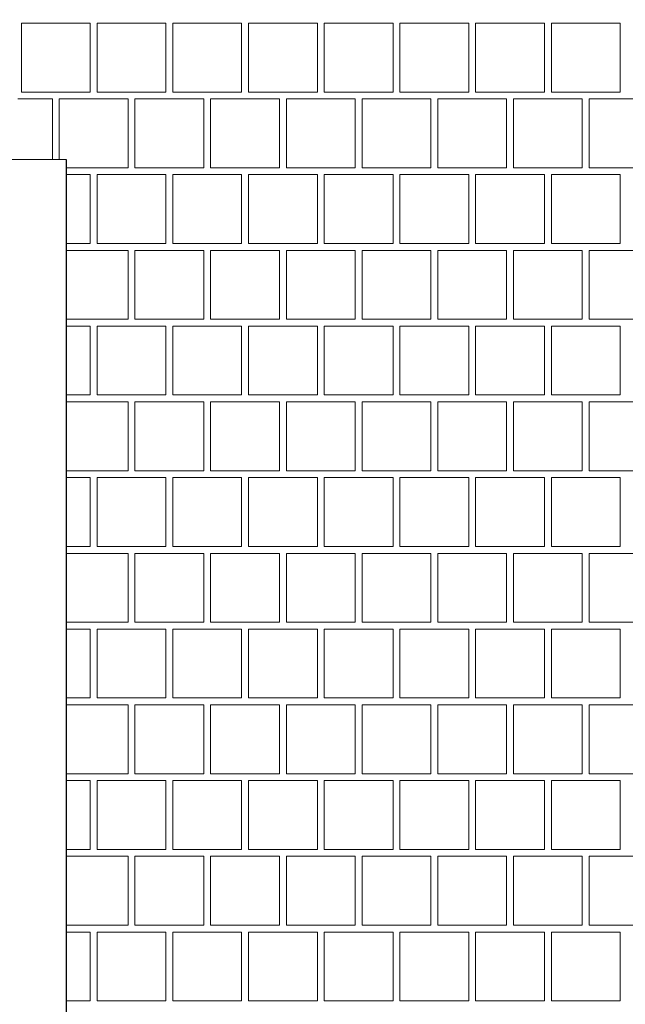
# Model space of a CAD drawing. Header units: millimetres. Extents: x -126271 to -88962, y -179170 to 5194.
# Tile 57 of 66: x -123988 to -123099, y -91816 to -90371. Entities that reach past the tile are written whole.
import ezdxf

# ---------------------------------------------------------------- set-up
doc = ezdxf.new("R2010")
doc.units = ezdxf.units.MM
doc.header["$MEASUREMENT"] = 0
for name, color, linetype, lineweight, true_color in [('Nowe_2D - Rysunki i Obrazki_Nr_pióra__105', 7, 'Continuous', 13, 0xcccccc), ('Nowe_2D - Rysunki i Obrazki_Nr_pióra__61', 7, 'Continuous', 18, 0x6a6a6a), ('Nowe_Wymiarowanie - Ogólne_Nr_pióra__81', 7, 'Continuous', 13, 0x6a6a6a)]:
    doc.layers.add(name, color=color, linetype=linetype, lineweight=lineweight, true_color=true_color)
doc.layers.add('Nowe_2D - Rysunki i Obrazki_Nr_pióra__22', color=8, linetype='Continuous', lineweight=25)
doc.layers.add('Nowe_Wymiarowanie - Ogólne_Nr_pióra__42', color=8, linetype='Continuous', lineweight=25)
doc.layers.add('Nowe_Wymiarowanie - Ogólne', color=7, linetype='Continuous')
doc.styles.add('STYL_AUTOMATYCZNY_1', font='arial.ttf')
doc.dimstyles.new('STYL_AUTOMATYCZNY__3', dxfattribs={"dimtxt": 150, "dimasz": 47.5, "dimexe": 0.18, "dimexo": 0.0625, "dimgap": 0, "dimtad": 1, "dimdec": 0, "dimlfac": 0.1, "dimzin": 0, "dimdsep": 46, "dimtxsty": 'STYL_AUTOMATYCZNY_1', "dimblk": 'ARROWHEAD_6', "dimblk1": 'ARROWHEAD_6', "dimblk2": 'ARROWHEAD_6', "dimcen": 0.09, "dimse1": 1, "dimse2": 1, "dimclrd": 256, "dimclre": 256, "dimclrt": 8, "dimazin": 0, "dimtfac": 1, "dimtdec": 4, "dimtmove": 0, "dimatfit": 3, "dimfxl": 0, "dimtolj": 1, "dimtzin": 0, "dimarcsym": 0})

# ---------------------------------------------------------------- blocks, each defined once
blk = doc.blocks.new('*X78')
at = {"layer": 'Nowe_2D - Rysunki i Obrazki_Nr_pióra__105', "color": 254, "linetype": 'Continuous', "lineweight": 13, "true_color": 0xcccccc}
for p, q in [((-123884.3, -90376.4), (-123985.3, -90376.4)), ((-123985.3, -90376.4), (-123985.3, -90477.4)), ((-123884.3, -90477.4), (-123884.3, -90376.4)), ((-123773.2, -90376.4), (-123874.2, -90376.4)), ((-123874.2, -90376.4), (-123874.2, -90477.4)), ((-123773.2, -90477.4), (-123773.2, -90376.4)), ((-123662.1, -90376.4), (-123763.1, -90376.4)), ((-123763.1, -90376.4), (-123763.1, -90477.4)), ((-123662.1, -90477.4), (-123662.1, -90376.4)), ((-123551, -90376.4), (-123652, -90376.4)), ((-123652, -90376.4), (-123652, -90477.4)), ((-123551, -90477.4), (-123551, -90376.4)), ((-123439.9, -90376.4), (-123540.9, -90376.4)), ((-123540.9, -90376.4), (-123540.9, -90477.4)), ((-123439.9, -90477.4), (-123439.9, -90376.4)), ((-123328.8, -90376.4), (-123429.8, -90376.4)), ((-123429.8, -90376.4), (-123429.8, -90477.4)), ((-123328.8, -90477.4), (-123328.8, -90376.4)), ((-123217.7, -90376.4), (-123318.7, -90376.4)), ((-123318.7, -90376.4), (-123318.7, -90477.4)), ((-123217.7, -90477.4), (-123217.7, -90376.4)), ((-123106.6, -90376.4), (-123207.6, -90376.4)), ((-123207.6, -90376.4), (-123207.6, -90477.4)), ((-123106.6, -90477.4), (-123106.6, -90376.4)), ((-123985.3, -90477.4), (-123884.3, -90477.4)), ((-123874.2, -90477.4), (-123773.2, -90477.4)), ((-123763.1, -90477.4), (-123662.1, -90477.4)), ((-123652, -90477.4), (-123551, -90477.4)), ((-123540.9, -90477.4), (-123439.9, -90477.4)), ((-123429.8, -90477.4), (-123328.8, -90477.4)), ((-123318.7, -90477.4), (-123217.7, -90477.4)), ((-123207.6, -90477.4), (-123106.6, -90477.4)), ((-123939.9, -90487.5), (-123990.4, -90487.5)), ((-123939.9, -90576.6), (-123939.9, -90487.5)), ((-123828.8, -90487.5), (-123929.8, -90487.5)), ((-123929.8, -90487.5), (-123929.8, -90576.6)), ((-123828.8, -90588.5), (-123828.8, -90487.5)), ((-123818.7, -90588.5), (-123818.7, -90487.5)), ((-123818.7, -90487.5), (-123768.2, -90487.5)), ((-123717.7, -90487.5), (-123768.2, -90487.5)), ((-123717.7, -90588.5), (-123717.7, -90487.5)), ((-123606.6, -90487.5), (-123707.6, -90487.5)), ((-123707.6, -90487.5), (-123707.6, -90588.5)), ((-123606.6, -90588.5), (-123606.6, -90487.5)), ((-123596.5, -90588.5), (-123596.5, -90487.5)), ((-123596.5, -90487.5), (-123546, -90487.5)), ((-123495.5, -90487.5), (-123546, -90487.5)), ((-123495.5, -90588.5), (-123495.5, -90487.5)), ((-123384.4, -90487.5), (-123485.4, -90487.5)), ((-123485.4, -90487.5), (-123485.4, -90588.5)), ((-123384.4, -90588.5), (-123384.4, -90487.5)), ((-123374.3, -90588.5), (-123374.3, -90487.5)), ((-123374.3, -90487.5), (-123323.8, -90487.5)), ((-123273.3, -90487.5), (-123323.8, -90487.5)), ((-123273.3, -90588.5), (-123273.3, -90487.5)), ((-123162.2, -90487.5), (-123263.2, -90487.5)), ((-123263.2, -90487.5), (-123263.2, -90588.5)), ((-123162.2, -90588.5), (-123162.2, -90487.5)), ((-123152.1, -90588.5), (-123152.1, -90487.5)), ((-123152.1, -90487.5), (-123101.6, -90487.5)), ((-123051.1, -90487.5), (-123101.6, -90487.5)), ((-123919.5, -90588.5), (-123828.8, -90588.5)), ((-123884.3, -90598.6), (-123919.5, -90598.6)), ((-123884.3, -90699.6), (-123884.3, -90598.6)), ((-123773.2, -90598.6), (-123874.2, -90598.6)), ((-123874.2, -90598.6), (-123874.2, -90699.6)), ((-123768.2, -90588.5), (-123818.7, -90588.5)), ((-123773.2, -90699.6), (-123773.2, -90598.6)), ((-123768.2, -90588.5), (-123717.7, -90588.5)), ((-123662.1, -90598.6), (-123763.1, -90598.6)), ((-123763.1, -90598.6), (-123763.1, -90699.6)), ((-123707.6, -90588.5), (-123606.6, -90588.5)), ((-123662.1, -90699.6), (-123662.1, -90598.6)), ((-123551, -90598.6), (-123652, -90598.6)), ((-123652, -90598.6), (-123652, -90699.6)), ((-123546, -90588.5), (-123596.5, -90588.5)), ((-123551, -90699.6), (-123551, -90598.6)), ((-123546, -90588.5), (-123495.5, -90588.5)), ((-123439.9, -90598.6), (-123540.9, -90598.6)), ((-123540.9, -90598.6), (-123540.9, -90699.6)), ((-123485.4, -90588.5), (-123384.4, -90588.5)), ((-123439.9, -90699.6), (-123439.9, -90598.6)), ((-123328.8, -90598.6), (-123429.8, -90598.6)), ((-123429.8, -90598.6), (-123429.8, -90699.6)), ((-123323.8, -90588.5), (-123374.3, -90588.5)), ((-123328.8, -90699.6), (-123328.8, -90598.6)), ((-123323.8, -90588.5), (-123273.3, -90588.5)), ((-123217.7, -90598.6), (-123318.7, -90598.6)), ((-123318.7, -90598.6), (-123318.7, -90699.6)), ((-123263.2, -90588.5), (-123162.2, -90588.5)), ((-123217.7, -90699.6), (-123217.7, -90598.6)), ((-123106.6, -90598.6), (-123207.6, -90598.6)), ((-123207.6, -90598.6), (-123207.6, -90699.6)), ((-123101.6, -90588.5), (-123152.1, -90588.5)), ((-123106.6, -90699.6), (-123106.6, -90598.6)), ((-123101.6, -90588.5), (-123051.1, -90588.5)), ((-123919.5, -90699.6), (-123884.3, -90699.6)), ((-123874.2, -90699.6), (-123773.2, -90699.6)), ((-123763.1, -90699.6), (-123662.1, -90699.6)), ((-123652, -90699.6), (-123551, -90699.6)), ((-123540.9, -90699.6), (-123439.9, -90699.6)), ((-123429.8, -90699.6), (-123328.8, -90699.6)), ((-123318.7, -90699.6), (-123217.7, -90699.6)), ((-123207.6, -90699.6), (-123106.6, -90699.6)), ((-123828.8, -90709.7), (-123919.5, -90709.7)), ((-123828.8, -90810.7), (-123828.8, -90709.7)), ((-123818.7, -90810.7), (-123818.7, -90709.7)), ((-123818.7, -90709.7), (-123768.2, -90709.7)), ((-123717.7, -90709.7), (-123768.2, -90709.7)), ((-123717.7, -90810.7), (-123717.7, -90709.7)), ((-123606.6, -90709.7), (-123707.6, -90709.7)), ((-123707.6, -90709.7), (-123707.6, -90810.7)), ((-123606.6, -90810.7), (-123606.6, -90709.7)), ((-123596.5, -90810.7), (-123596.5, -90709.7)), ((-123596.5, -90709.7), (-123546, -90709.7)), ((-123495.5, -90709.7), (-123546, -90709.7)), ((-123495.5, -90810.7), (-123495.5, -90709.7)), ((-123384.4, -90709.7), (-123485.4, -90709.7)), ((-123485.4, -90709.7), (-123485.4, -90810.7)), ((-123384.4, -90810.7), (-123384.4, -90709.7)), ((-123374.3, -90810.7), (-123374.3, -90709.7)), ((-123374.3, -90709.7), (-123323.8, -90709.7)), ((-123273.3, -90709.7), (-123323.8, -90709.7)), ((-123273.3, -90810.7), (-123273.3, -90709.7)), ((-123162.2, -90709.7), (-123263.2, -90709.7)), ((-123263.2, -90709.7), (-123263.2, -90810.7)), ((-123162.2, -90810.7), (-123162.2, -90709.7)), ((-123152.1, -90810.7), (-123152.1, -90709.7)), ((-123152.1, -90709.7), (-123101.6, -90709.7)), ((-123051.1, -90709.7), (-123101.6, -90709.7)), ((-123919.5, -90810.7), (-123828.8, -90810.7)), ((-123768.2, -90810.7), (-123818.7, -90810.7)), ((-123768.2, -90810.7), (-123717.7, -90810.7)), ((-123707.6, -90810.7), (-123606.6, -90810.7)), ((-123546, -90810.7), (-123596.5, -90810.7)), ((-123546, -90810.7), (-123495.5, -90810.7)), ((-123485.4, -90810.7), (-123384.4, -90810.7)), ((-123323.8, -90810.7), (-123374.3, -90810.7)), ((-123323.8, -90810.7), (-123273.3, -90810.7)), ((-123263.2, -90810.7), (-123162.2, -90810.7)), ((-123101.6, -90810.7), (-123152.1, -90810.7)), ((-123101.6, -90810.7), (-123051.1, -90810.7)), ((-123884.3, -90820.8), (-123919.5, -90820.8)), ((-123884.3, -90921.8), (-123884.3, -90820.8)), ((-123773.2, -90820.8), (-123874.2, -90820.8)), ((-123874.2, -90820.8), (-123874.2, -90921.8)), ((-123773.2, -90921.8), (-123773.2, -90820.8)), ((-123662.1, -90820.8), (-123763.1, -90820.8)), ((-123763.1, -90820.8), (-123763.1, -90921.8)), ((-123662.1, -90921.8), (-123662.1, -90820.8)), ((-123551, -90820.8), (-123652, -90820.8)), ((-123652, -90820.8), (-123652, -90921.8)), ((-123551, -90921.8), (-123551, -90820.8)), ((-123439.9, -90820.8), (-123540.9, -90820.8)), ((-123540.9, -90820.8), (-123540.9, -90921.8)), ((-123439.9, -90921.8), (-123439.9, -90820.8)), ((-123328.8, -90820.8), (-123429.8, -90820.8)), ((-123429.8, -90820.8), (-123429.8, -90921.8)), ((-123328.8, -90921.8), (-123328.8, -90820.8)), ((-123217.7, -90820.8), (-123318.7, -90820.8)), ((-123318.7, -90820.8), (-123318.7, -90921.8)), ((-123217.7, -90921.8), (-123217.7, -90820.8)), ((-123106.6, -90820.8), (-123207.6, -90820.8)), ((-123207.6, -90820.8), (-123207.6, -90921.8)), ((-123106.6, -90921.8), (-123106.6, -90820.8)), ((-123919.5, -90921.8), (-123884.3, -90921.8)), ((-123828.8, -90931.9), (-123919.5, -90931.9)), ((-123874.2, -90921.8), (-123773.2, -90921.8)), ((-123828.8, -91032.9), (-123828.8, -90931.9)), ((-123818.7, -91032.9), (-123818.7, -90931.9)), ((-123818.7, -90931.9), (-123768.2, -90931.9)), ((-123717.7, -90931.9), (-123768.2, -90931.9)), ((-123763.1, -90921.8), (-123662.1, -90921.8)), ((-123717.7, -91032.9), (-123717.7, -90931.9)), ((-123606.6, -90931.9), (-123707.6, -90931.9)), ((-123707.6, -90931.9), (-123707.6, -91032.9)), ((-123652, -90921.8), (-123551, -90921.8)), ((-123606.6, -91032.9), (-123606.6, -90931.9)), ((-123596.5, -91032.9), (-123596.5, -90931.9)), ((-123596.5, -90931.9), (-123546, -90931.9)), ((-123495.5, -90931.9), (-123546, -90931.9)), ((-123540.9, -90921.8), (-123439.9, -90921.8)), ((-123495.5, -91032.9), (-123495.5, -90931.9)), ((-123384.4, -90931.9), (-123485.4, -90931.9)), ((-123485.4, -90931.9), (-123485.4, -91032.9)), ((-123429.8, -90921.8), (-123328.8, -90921.8)), ((-123384.4, -91032.9), (-123384.4, -90931.9)), ((-123374.3, -91032.9), (-123374.3, -90931.9)), ((-123374.3, -90931.9), (-123323.8, -90931.9)), ((-123273.3, -90931.9), (-123323.8, -90931.9)), ((-123318.7, -90921.8), (-123217.7, -90921.8)), ((-123273.3, -91032.9), (-123273.3, -90931.9)), ((-123162.2, -90931.9), (-123263.2, -90931.9)), ((-123263.2, -90931.9), (-123263.2, -91032.9)), ((-123207.6, -90921.8), (-123106.6, -90921.8)), ((-123162.2, -91032.9), (-123162.2, -90931.9)), ((-123152.1, -91032.9), (-123152.1, -90931.9)), ((-123152.1, -90931.9), (-123101.6, -90931.9)), ((-123051.1, -90931.9), (-123101.6, -90931.9)), ((-123919.5, -91032.9), (-123828.8, -91032.9)), ((-123768.2, -91032.9), (-123818.7, -91032.9)), ((-123768.2, -91032.9), (-123717.7, -91032.9)), ((-123707.6, -91032.9), (-123606.6, -91032.9)), ((-123546, -91032.9), (-123596.5, -91032.9)), ((-123546, -91032.9), (-123495.5, -91032.9)), ((-123485.4, -91032.9), (-123384.4, -91032.9)), ((-123323.8, -91032.9), (-123374.3, -91032.9)), ((-123323.8, -91032.9), (-123273.3, -91032.9)), ((-123263.2, -91032.9), (-123162.2, -91032.9)), ((-123101.6, -91032.9), (-123152.1, -91032.9)), ((-123101.6, -91032.9), (-123051.1, -91032.9)), ((-123884.3, -91043), (-123919.5, -91043)), ((-123884.3, -91144), (-123884.3, -91043)), ((-123773.2, -91043), (-123874.2, -91043)), ((-123874.2, -91043), (-123874.2, -91144)), ((-123773.2, -91144), (-123773.2, -91043)), ((-123662.1, -91043), (-123763.1, -91043)), ((-123763.1, -91043), (-123763.1, -91144)), ((-123662.1, -91144), (-123662.1, -91043)), ((-123551, -91043), (-123652, -91043)), ((-123652, -91043), (-123652, -91144)), ((-123551, -91144), (-123551, -91043)), ((-123439.9, -91043), (-123540.9, -91043)), ((-123540.9, -91043), (-123540.9, -91144)), ((-123439.9, -91144), (-123439.9, -91043)), ((-123328.8, -91043), (-123429.8, -91043)), ((-123429.8, -91043), (-123429.8, -91144)), ((-123328.8, -91144), (-123328.8, -91043)), ((-123217.7, -91043), (-123318.7, -91043)), ((-123318.7, -91043), (-123318.7, -91144)), ((-123217.7, -91144), (-123217.7, -91043)), ((-123106.6, -91043), (-123207.6, -91043)), ((-123207.6, -91043), (-123207.6, -91144)), ((-123106.6, -91144), (-123106.6, -91043)), ((-123919.5, -91144), (-123884.3, -91144)), ((-123874.2, -91144), (-123773.2, -91144)), ((-123763.1, -91144), (-123662.1, -91144)), ((-123652, -91144), (-123551, -91144)), ((-123540.9, -91144), (-123439.9, -91144)), ((-123429.8, -91144), (-123328.8, -91144)), ((-123318.7, -91144), (-123217.7, -91144)), ((-123207.6, -91144), (-123106.6, -91144)), ((-123828.8, -91154.1), (-123919.5, -91154.1)), ((-123828.8, -91255.1), (-123828.8, -91154.1)), ((-123818.7, -91255.1), (-123818.7, -91154.1)), ((-123818.7, -91154.1), (-123768.2, -91154.1)), ((-123717.7, -91154.1), (-123768.2, -91154.1)), ((-123717.7, -91255.1), (-123717.7, -91154.1)), ((-123606.6, -91154.1), (-123707.6, -91154.1)), ((-123707.6, -91154.1), (-123707.6, -91255.1)), ((-123606.6, -91255.1), (-123606.6, -91154.1)), ((-123596.5, -91255.1), (-123596.5, -91154.1)), ((-123596.5, -91154.1), (-123546, -91154.1)), ((-123495.5, -91154.1), (-123546, -91154.1)), ((-123495.5, -91255.1), (-123495.5, -91154.1)), ((-123384.4, -91154.1), (-123485.4, -91154.1)), ((-123485.4, -91154.1), (-123485.4, -91255.1)), ((-123384.4, -91255.1), (-123384.4, -91154.1)), ((-123374.3, -91255.1), (-123374.3, -91154.1)), ((-123374.3, -91154.1), (-123323.8, -91154.1)), ((-123273.3, -91154.1), (-123323.8, -91154.1)), ((-123273.3, -91255.1), (-123273.3, -91154.1)), ((-123162.2, -91154.1), (-123263.2, -91154.1)), ((-123263.2, -91154.1), (-123263.2, -91255.1)), ((-123162.2, -91255.1), (-123162.2, -91154.1)), ((-123152.1, -91255.1), (-123152.1, -91154.1)), ((-123152.1, -91154.1), (-123101.6, -91154.1)), ((-123051.1, -91154.1), (-123101.6, -91154.1)), ((-123919.5, -91255.1), (-123828.8, -91255.1)), ((-123884.3, -91265.2), (-123919.5, -91265.2)), ((-123884.3, -91366.2), (-123884.3, -91265.2)), ((-123773.2, -91265.2), (-123874.2, -91265.2)), ((-123874.2, -91265.2), (-123874.2, -91366.2)), ((-123768.2, -91255.1), (-123818.7, -91255.1)), ((-123773.2, -91366.2), (-123773.2, -91265.2)), ((-123768.2, -91255.1), (-123717.7, -91255.1)), ((-123662.1, -91265.2), (-123763.1, -91265.2)), ((-123763.1, -91265.2), (-123763.1, -91366.2)), ((-123707.6, -91255.1), (-123606.6, -91255.1)), ((-123662.1, -91366.2), (-123662.1, -91265.2)), ((-123551, -91265.2), (-123652, -91265.2)), ((-123652, -91265.2), (-123652, -91366.2)), ((-123546, -91255.1), (-123596.5, -91255.1)), ((-123551, -91366.2), (-123551, -91265.2)), ((-123546, -91255.1), (-123495.5, -91255.1)), ((-123439.9, -91265.2), (-123540.9, -91265.2)), ((-123540.9, -91265.2), (-123540.9, -91366.2)), ((-123485.4, -91255.1), (-123384.4, -91255.1)), ((-123439.9, -91366.2), (-123439.9, -91265.2)), ((-123328.8, -91265.2), (-123429.8, -91265.2)), ((-123429.8, -91265.2), (-123429.8, -91366.2)), ((-123323.8, -91255.1), (-123374.3, -91255.1)), ((-123328.8, -91366.2), (-123328.8, -91265.2)), ((-123323.8, -91255.1), (-123273.3, -91255.1)), ((-123217.7, -91265.2), (-123318.7, -91265.2)), ((-123318.7, -91265.2), (-123318.7, -91366.2)), ((-123263.2, -91255.1), (-123162.2, -91255.1)), ((-123217.7, -91366.2), (-123217.7, -91265.2)), ((-123106.6, -91265.2), (-123207.6, -91265.2)), ((-123207.6, -91265.2), (-123207.6, -91366.2)), ((-123101.6, -91255.1), (-123152.1, -91255.1)), ((-123106.6, -91366.2), (-123106.6, -91265.2)), ((-123101.6, -91255.1), (-123051.1, -91255.1)), ((-123919.5, -91366.2), (-123884.3, -91366.2)), ((-123874.2, -91366.2), (-123773.2, -91366.2)), ((-123763.1, -91366.2), (-123662.1, -91366.2)), ((-123652, -91366.2), (-123551, -91366.2)), ((-123540.9, -91366.2), (-123439.9, -91366.2)), ((-123429.8, -91366.2), (-123328.8, -91366.2)), ((-123318.7, -91366.2), (-123217.7, -91366.2)), ((-123207.6, -91366.2), (-123106.6, -91366.2)), ((-123828.8, -91376.3), (-123919.5, -91376.3)), ((-123828.8, -91477.3), (-123828.8, -91376.3)), ((-123818.7, -91477.3), (-123818.7, -91376.3)), ((-123818.7, -91376.3), (-123768.2, -91376.3)), ((-123717.7, -91376.3), (-123768.2, -91376.3)), ((-123717.7, -91477.3), (-123717.7, -91376.3)), ((-123606.6, -91376.3), (-123707.6, -91376.3)), ((-123707.6, -91376.3), (-123707.6, -91477.3)), ((-123606.6, -91477.3), (-123606.6, -91376.3)), ((-123596.5, -91477.3), (-123596.5, -91376.3)), ((-123596.5, -91376.3), (-123546, -91376.3)), ((-123495.5, -91376.3), (-123546, -91376.3)), ((-123495.5, -91477.3), (-123495.5, -91376.3)), ((-123384.4, -91376.3), (-123485.4, -91376.3)), ((-123485.4, -91376.3), (-123485.4, -91477.3)), ((-123384.4, -91477.3), (-123384.4, -91376.3)), ((-123374.3, -91477.3), (-123374.3, -91376.3)), ((-123374.3, -91376.3), (-123323.8, -91376.3)), ((-123273.3, -91376.3), (-123323.8, -91376.3)), ((-123273.3, -91477.3), (-123273.3, -91376.3)), ((-123162.2, -91376.3), (-123263.2, -91376.3)), ((-123263.2, -91376.3), (-123263.2, -91477.3)), ((-123162.2, -91477.3), (-123162.2, -91376.3)), ((-123152.1, -91477.3), (-123152.1, -91376.3)), ((-123152.1, -91376.3), (-123101.6, -91376.3)), ((-123051.1, -91376.3), (-123101.6, -91376.3)), ((-123919.5, -91477.3), (-123828.8, -91477.3)), ((-123768.2, -91477.3), (-123818.7, -91477.3)), ((-123768.2, -91477.3), (-123717.7, -91477.3)), ((-123707.6, -91477.3), (-123606.6, -91477.3)), ((-123546, -91477.3), (-123596.5, -91477.3)), ((-123546, -91477.3), (-123495.5, -91477.3)), ((-123485.4, -91477.3), (-123384.4, -91477.3)), ((-123323.8, -91477.3), (-123374.3, -91477.3)), ((-123323.8, -91477.3), (-123273.3, -91477.3)), ((-123263.2, -91477.3), (-123162.2, -91477.3)), ((-123101.6, -91477.3), (-123152.1, -91477.3)), ((-123101.6, -91477.3), (-123051.1, -91477.3)), ((-123884.3, -91487.4), (-123919.5, -91487.4)), ((-123884.3, -91588.4), (-123884.3, -91487.4)), ((-123773.2, -91487.4), (-123874.2, -91487.4)), ((-123874.2, -91487.4), (-123874.2, -91588.4)), ((-123773.2, -91588.4), (-123773.2, -91487.4)), ((-123662.1, -91487.4), (-123763.1, -91487.4)), ((-123763.1, -91487.4), (-123763.1, -91588.4)), ((-123662.1, -91588.4), (-123662.1, -91487.4)), ((-123551, -91487.4), (-123652, -91487.4)), ((-123652, -91487.4), (-123652, -91588.4)), ((-123551, -91588.4), (-123551, -91487.4)), ((-123439.9, -91487.4), (-123540.9, -91487.4)), ((-123540.9, -91487.4), (-123540.9, -91588.4)), ((-123439.9, -91588.4), (-123439.9, -91487.4)), ((-123328.8, -91487.4), (-123429.8, -91487.4)), ((-123429.8, -91487.4), (-123429.8, -91588.4)), ((-123328.8, -91588.4), (-123328.8, -91487.4)), ((-123217.7, -91487.4), (-123318.7, -91487.4)), ((-123318.7, -91487.4), (-123318.7, -91588.4)), ((-123217.7, -91588.4), (-123217.7, -91487.4)), ((-123106.6, -91487.4), (-123207.6, -91487.4)), ((-123207.6, -91487.4), (-123207.6, -91588.4)), ((-123106.6, -91588.4), (-123106.6, -91487.4)), ((-123919.5, -91588.4), (-123884.3, -91588.4)), ((-123874.2, -91588.4), (-123773.2, -91588.4)), ((-123763.1, -91588.4), (-123662.1, -91588.4)), ((-123652, -91588.4), (-123551, -91588.4)), ((-123540.9, -91588.4), (-123439.9, -91588.4)), ((-123429.8, -91588.4), (-123328.8, -91588.4)), ((-123318.7, -91588.4), (-123217.7, -91588.4)), ((-123207.6, -91588.4), (-123106.6, -91588.4)), ((-123828.8, -91598.5), (-123919.5, -91598.5)), ((-123828.8, -91699.5), (-123828.8, -91598.5)), ((-123818.7, -91699.5), (-123818.7, -91598.5)), ((-123818.7, -91598.5), (-123768.2, -91598.5)), ((-123717.7, -91598.5), (-123768.2, -91598.5)), ((-123717.7, -91699.5), (-123717.7, -91598.5)), ((-123606.6, -91598.5), (-123707.6, -91598.5)), ((-123707.6, -91598.5), (-123707.6, -91699.5)), ((-123606.6, -91699.5), (-123606.6, -91598.5)), ((-123596.5, -91699.5), (-123596.5, -91598.5)), ((-123596.5, -91598.5), (-123546, -91598.5)), ((-123495.5, -91598.5), (-123546, -91598.5)), ((-123495.5, -91699.5), (-123495.5, -91598.5)), ((-123384.4, -91598.5), (-123485.4, -91598.5)), ((-123485.4, -91598.5), (-123485.4, -91699.5)), ((-123384.4, -91699.5), (-123384.4, -91598.5)), ((-123374.3, -91699.5), (-123374.3, -91598.5)), ((-123374.3, -91598.5), (-123323.8, -91598.5)), ((-123273.3, -91598.5), (-123323.8, -91598.5)), ((-123273.3, -91699.5), (-123273.3, -91598.5)), ((-123162.2, -91598.5), (-123263.2, -91598.5)), ((-123263.2, -91598.5), (-123263.2, -91699.5)), ((-123162.2, -91699.5), (-123162.2, -91598.5)), ((-123152.1, -91699.5), (-123152.1, -91598.5)), ((-123152.1, -91598.5), (-123101.6, -91598.5)), ((-123051.1, -91598.5), (-123101.6, -91598.5)), ((-123919.5, -91699.5), (-123828.8, -91699.5)), ((-123884.3, -91709.6), (-123919.5, -91709.6)), ((-123884.3, -91810.6), (-123884.3, -91709.6)), ((-123773.2, -91709.6), (-123874.2, -91709.6)), ((-123874.2, -91709.6), (-123874.2, -91810.6)), ((-123768.2, -91699.5), (-123818.7, -91699.5)), ((-123773.2, -91810.6), (-123773.2, -91709.6)), ((-123768.2, -91699.5), (-123717.7, -91699.5)), ((-123662.1, -91709.6), (-123763.1, -91709.6)), ((-123763.1, -91709.6), (-123763.1, -91810.6)), ((-123707.6, -91699.5), (-123606.6, -91699.5)), ((-123662.1, -91810.6), (-123662.1, -91709.6)), ((-123551, -91709.6), (-123652, -91709.6)), ((-123652, -91709.6), (-123652, -91810.6)), ((-123546, -91699.5), (-123596.5, -91699.5)), ((-123551, -91810.6), (-123551, -91709.6)), ((-123546, -91699.5), (-123495.5, -91699.5)), ((-123439.9, -91709.6), (-123540.9, -91709.6)), ((-123540.9, -91709.6), (-123540.9, -91810.6)), ((-123485.4, -91699.5), (-123384.4, -91699.5)), ((-123439.9, -91810.6), (-123439.9, -91709.6)), ((-123328.8, -91709.6), (-123429.8, -91709.6)), ((-123429.8, -91709.6), (-123429.8, -91810.6)), ((-123323.8, -91699.5), (-123374.3, -91699.5)), ((-123328.8, -91810.6), (-123328.8, -91709.6)), ((-123323.8, -91699.5), (-123273.3, -91699.5)), ((-123217.7, -91709.6), (-123318.7, -91709.6)), ((-123318.7, -91709.6), (-123318.7, -91810.6)), ((-123263.2, -91699.5), (-123162.2, -91699.5)), ((-123217.7, -91810.6), (-123217.7, -91709.6)), ((-123106.6, -91709.6), (-123207.6, -91709.6)), ((-123207.6, -91709.6), (-123207.6, -91810.6)), ((-123101.6, -91699.5), (-123152.1, -91699.5)), ((-123106.6, -91810.6), (-123106.6, -91709.6)), ((-123101.6, -91699.5), (-123051.1, -91699.5)), ((-123919.5, -91810.6), (-123884.3, -91810.6)), ((-123874.2, -91810.6), (-123773.2, -91810.6)), ((-123763.1, -91810.6), (-123662.1, -91810.6)), ((-123652, -91810.6), (-123551, -91810.6)), ((-123540.9, -91810.6), (-123439.9, -91810.6)), ((-123429.8, -91810.6), (-123328.8, -91810.6)), ((-123318.7, -91810.6), (-123217.7, -91810.6)), ((-123207.6, -91810.6), (-123106.6, -91810.6))]:
    blk.add_line(p, q, dxfattribs=at)
blk = doc.blocks.new('Wypełnienie_6_1', base_point=(0, 0))
at = {"layer": 'Nowe_2D - Rysunki i Obrazki_Nr_pióra__61', "color": 251, "linetype": 'Continuous', "lineweight": 18, "true_color": 0x6a6a6a, "flags": 128}
blk.add_lwpolyline([(-123919.5, -89334.3), (-123919.5, -89156.6), (-111869.6, -89156.6), (-111869.6, -88443.6), (-106115.7, -88443.6), (-106115.7, -89156.6), (-92839.5, -89156.6), (-92839.5, -102678.1), (-92839.5, -102776.9), (-92839.5, -105256.6), (-123919.5, -105256.6), (-123919.5, -90576.6), (-125357.6, -90576.6), (-125357.6, -89334.3)], close=True, dxfattribs=at)
at = {"layer": 'Nowe_2D - Rysunki i Obrazki_Nr_pióra__105', "color": 254, "linetype": 'Continuous', "lineweight": 13, "true_color": 0xcccccc}
blk.add_blockref('*X78', (0, 0), dxfattribs=at)
blk = doc.blocks.new('*D369')
at = {"layer": 'Nowe_Wymiarowanie - Ogólne_Nr_pióra__81', "color": 251, "linetype": 'Continuous', "lineweight": 13, "true_color": 0x6a6a6a}
for p, q in [((-124546.5, -90959.1), (-124546.5, -90996.6)), ((-124521.5, -91021.6), (-124571.5, -90971.6)), ((-124593.4, -90996.6), (-124499.7, -90996.6)), ((-124546.5, -90996.6), (-124546.5, -96376.6)), ((-124521.5, -96401.6), (-124571.5, -96351.6)), ((-124593.4, -96376.6), (-124499.7, -96376.6)), ((-124546.5, -96376.6), (-124546.5, -97576.6))]:
    blk.add_line(p, q, dxfattribs=at)
at = {"layer": 'Nowe_Wymiarowanie - Ogólne_Nr_pióra__42', "color": 8, "lineweight": 25, "insert": (-124576.5, -93858.2), "char_height": 150, "attachment_point": 7, "rotation": 90, "style": 'STYL_AUTOMATYCZNY_1'}
blk.add_mtext('\\A1;{\\pql;\\fArial|b0|i0|c238|p0;\\W1.000000;538}', dxfattribs=at)
blk = doc.blocks.new('ARROWHEAD_6')
at = {"color": 0, "linetype": 'Continuous', "lineweight": 0}
for p, q in [((-0.5, -0.5), (0.5, 0.5)), ((0, 0), (-1, 0))]:
    blk.add_line(p, q, dxfattribs=at)
blk = doc.blocks.new('*D374')
at = {"layer": 'Nowe_Wymiarowanie - Ogólne_Nr_pióra__81', "color": 251, "linetype": 'Continuous', "lineweight": 13, "true_color": 0x6a6a6a}
for p, q in [((-125357.4, -90996.6), (-125357.4, -90959.1)), ((-125332.4, -91021.6), (-125382.4, -90971.6)), ((-125310.6, -90996.6), (-125404.3, -90996.6)), ((-125357.4, -103836.6), (-125357.4, -90996.6)), ((-125382.4, -103811.6), (-125332.4, -103861.6)), ((-125310.6, -103836.6), (-125404.3, -103836.6)), ((-125357.4, -103874.1), (-125357.4, -103836.6))]:
    blk.add_line(p, q, dxfattribs=at)
at = {"layer": 'Nowe_Wymiarowanie - Ogólne_Nr_pióra__42', "color": 8, "lineweight": 25, "insert": (-125387.4, -97674), "char_height": 150, "attachment_point": 7, "rotation": 90, "style": 'STYL_AUTOMATYCZNY_1'}
blk.add_mtext('\\A1;{\\pql;\\fArial|b0|i0|c238|p0;\\W1.000000;1\xa0284}', dxfattribs=at)
blk = doc.blocks.new('*D380')
at = {"layer": 'Nowe_Wymiarowanie - Ogólne_Nr_pióra__81', "color": 251, "linetype": 'Continuous', "lineweight": 13, "true_color": 0x6a6a6a}
for p, q in [((-125002.7, -90996.6), (-125002.7, -90959.1)), ((-124977.7, -91021.6), (-125027.7, -90971.6)), ((-124955.8, -90996.6), (-125049.5, -90996.6)), ((-125002.7, -91866.6), (-125002.7, -90996.6)), ((-125027.7, -91841.6), (-124977.7, -91891.6)), ((-124955.8, -91866.6), (-125049.5, -91866.6)), ((-125002.7, -93366.6), (-125002.7, -91866.6))]:
    blk.add_line(p, q, dxfattribs=at)
at = {"layer": 'Nowe_Wymiarowanie - Ogólne_Nr_pióra__42', "color": 8, "lineweight": 25, "insert": (-125032.7, -91546), "char_height": 150, "attachment_point": 7, "rotation": 90, "style": 'STYL_AUTOMATYCZNY_1'}
blk.add_mtext('\\A1;{\\pql;\\fArial|b0|i0|c238|p0;\\W1.000000;87}', dxfattribs=at)

msp = doc.modelspace()

# ---------------------------------------------------------------- linework, layer by layer
at = {"layer": 'Nowe_2D - Rysunki i Obrazki_Nr_pióra__22', "color": 8, "linetype": 'Continuous', "lineweight": 25, "flags": 128}
msp.add_lwpolyline([(-123919.5, -90576.6), (-123919.5, -105256.6), (-105338.5, -105256.6)], dxfattribs=at)

# ---------------------------------------------------------------- block references
at = {"layer": 'Nowe_2D - Rysunki i Obrazki_Nr_pióra__105', "color": 254, "linetype": 'Continuous', "lineweight": 13, "true_color": 0xcccccc}
msp.add_blockref('Wypełnienie_6_1', (0, 0), dxfattribs=at)

# ---------------------------------------------------------------- dimensions: what is measured, and where the dimension line sits
at = {"layer": 'Nowe_Wymiarowanie - Ogólne', "color": 251, "linetype": 'Continuous', "lineweight": 13, "true_color": 0x6a6a6a}
for base, p1, p2, angle, picture, middle in [((-125357.4, -90996.6), (-121039.5, -103836.6), (-122319.5, -90996.6), 90, '*D374', (-125462.4, -97416.7)), ((-125002.7, -90996.6), (-125771.1, -91866.6), (-122319.5, -90996.6), 90, '*D380', (-125107.7, -91431.9)), ((-124546.5, -96376.6), (-122319.5, -90996.6), (-122319.5, -96376.6), 270, '*D369', (-124651.5, -93687))]:
    dim = msp.add_linear_dim(base=base, p1=p1, p2=p2, angle=angle, dimstyle='STYL_AUTOMATYCZNY__3', dxfattribs=at)
    dim.commit()
    dim.dimension.update_dxf_attribs({"geometry": picture, "text_midpoint": middle, "dimtype": 160, "text_rotation": 90})

doc.saveas('drawing.dxf')
